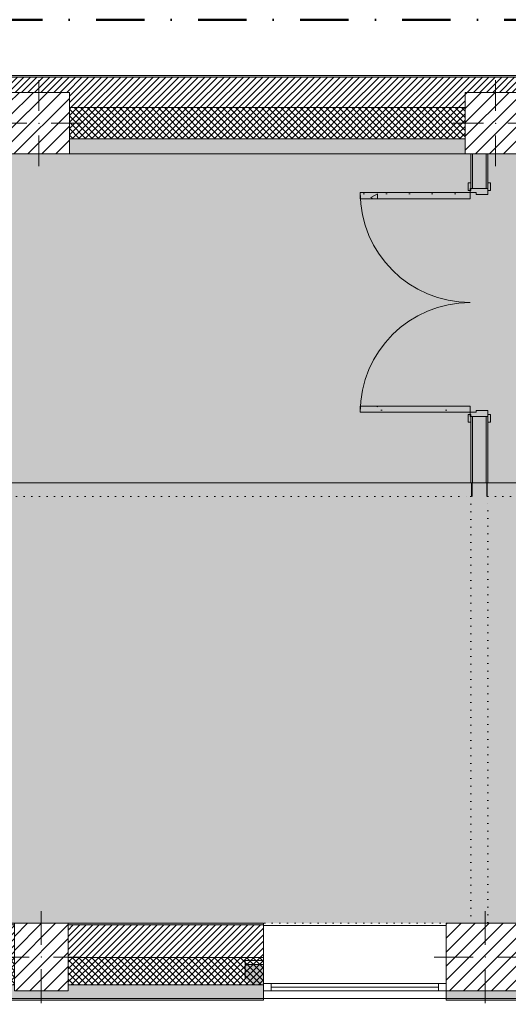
# Model space of a CAD drawing. Header units: millimetres. Extents: x -30280 to 19093, y -19247 to 4746.
# Tile 8 of 41: x -21836 to -18626, y -1726 to 4746. Entities that reach past the tile are written whole.
import ezdxf

# ---------------------------------------------------------------- set-up
doc = ezdxf.new("R2010")
doc.units = ezdxf.units.MM
doc.header["$MEASUREMENT"] = 0
for name, pattern in [('Punteado_1', [50, 0, -50]), ('Punto & Rayas', [670.277762, 317.5, -176.388889, 0, -176.388874]), ('Wipeout_Contour', [1000, 0, -1000])]:
    doc.linetypes.add(name, pattern=pattern)
for name, color, linetype, lineweight, true_color in [('01_2D_Ambit_Pluma_Nº__242', 7, 'Continuous', 50, 0xfb0013), ('12_FAÇ_Façana_Pluma_Nº__102', 7, 'Continuous', 5, 0xcccccc), ('12_FAÇ_Façana_Pluma_Nº__174', 7, 'Continuous', 13, 0xe4ad2c), ('12_FAÇ_Façana_Pluma_Nº__176', 7, 'Continuous', 15, 0x93a0c6), ('14_PAV_Paviment existent_Pluma_Nº__197', 7, 'Continuous', 0, 0xffe68e), ('Puertas Archicad_Pluma_Nº__23', 7, 'Continuous', 5, 0xa4a4a6), ('Puertas Archicad_Pluma_Nº__3', 7, 'Continuous', 5, 0xa4a4a4)]:
    doc.layers.add(name, color=color, linetype=linetype, lineweight=lineweight, true_color=true_color)
for name, color, linetype in [('10_ESTR_Pilars', 7, 'Continuous'), ('12_FAÇ_Façana', 7, 'Continuous'), ('14_PAV_Paviment existent', 7, 'Continuous'), ('Demolido_07_CR_Cel Ras', 7, 'Continuous'), ('Demolido_08_Envans', 7, 'Continuous'), ('Demolido_12_FAÇ_Façana', 7, 'Continuous'), ('Puertas Archicad', 7, 'Continuous'), ('Ventanas Archicad', 7, 'Continuous')]:
    doc.layers.add(name, color=color, linetype=linetype)
for name, color, linetype, lineweight in [('10_ESTR_Pilars_Pluma_Nº__20', 1, 'Continuous', 5), ('10_ESTR_Pilars_Pluma_Nº__28', 7, 'Continuous', 20), ('10_ESTR_Pilars_Pluma_Nº__42', 8, 'Continuous', 25), ('12_FAÇ_Façana_Pluma_Nº__1', 7, 'Continuous', 5), ('12_FAÇ_Façana_Pluma_Nº__2', 8, 'Continuous', 5), ('12_FAÇ_Façana_Pluma_Nº__7', 7, 'Continuous', 5), ('14_PAV_Paviment existent_Pluma_Nº__89', 7, 'Continuous', 5), ('Demolido_07_CR_Cel Ras_Pluma_Nº__1', 7, 'Continuous', 5), ('Demolido_07_CR_Cel Ras_Pluma_Nº__100', 2, 'Continuous', 5), ('Demolido_08_Envans_Pluma_Nº__1', 7, 'Continuous', 5), ('Demolido_08_Envans_Pluma_Nº__100', 2, 'Continuous', 5), ('Demolido_12_FAÇ_Façana_Pluma_Nº__1', 7, 'Continuous', 5), ('Demolido_12_FAÇ_Façana_Pluma_Nº__100', 2, 'Continuous', 5), ('Puertas Archicad_Pluma_Nº__7', 7, 'Continuous', 5), ('Ventanas Archicad_Pluma_Nº__1', 7, 'Continuous', 5), ('Ventanas Archicad_Pluma_Nº__7', 7, 'Continuous', 5)]:
    doc.layers.add(name, color=color, linetype=linetype, lineweight=lineweight)
pattern_1 = [(45, (0, 0), (-21.213203, 21.213203), [])]
pattern_2 = [(45, (0, 0), (-21.213203, 21.213203), []), (135, (0, 0), (21.213203, 21.213203), [])]
pattern_3 = [(0, (0, 0), (0, 75), [0, -75])]
pattern_4 = [(0, (0, 0), (0, 779.4), [48.75, -401.25]), (0, (225, 389.7), (0, 779.4), [48.75, -401.25]), (60, (0, 0), (-675, 389.7), [48.75, -401.25]), (60, (450, 0), (-675, 389.7), [48.75, -401.25]), (120, (48.75, 0), (675, 389.7), [48.75, -401.25]), (120, (498.75, 0), (675, 389.7), [48.75, -401.25]), (0, (0, 75), (0, 150), [0, -150, 0, -225]), (45, (75, 75), (-106.066, 106.066), [0, -112.5, 0, -187.5])]
pattern_5 = [(45, (0, 0), (-45.96194, 45.96194), [])]

# ---------------------------------------------------------------- blocks, each defined once
blk = doc.blocks.new('Forjado_1_1', base_point=(5758.9, 1700.9))
at = {"layer": '14_PAV_Paviment existent_Pluma_Nº__197', "linetype": 'Continuous', "lineweight": 0, "true_color": 0x3f3923}
blk.add_hatch(color=39, dxfattribs=at).paths.add_polyline_path([(5758.9, 1700.9), (5758.9, 3863.5), (-28038.7, 3863.5), (-28050.8, 1700.9)])
at = {"layer": '14_PAV_Paviment existent_Pluma_Nº__89', "color": 7, "linetype": 'Continuous', "lineweight": 5, "flags": 128}
blk.add_lwpolyline([(5758.9, 1700.9), (-28050.8, 1700.9), (-28038.7, 3863.5), (5758.9, 3863.5)], close=True, dxfattribs=at)
blk = doc.blocks.new('Forjado_3_1', base_point=(-28092.2, -1194))
at = {"layer": 'Demolido_07_CR_Cel Ras_Pluma_Nº__100', "linetype": 'Continuous', "lineweight": 0, "true_color": 0x3f3f00}
blk.add_hatch(color=48, dxfattribs=at).paths.add_polyline_path([(-28092.2, -1194), (-1681.1, -1194), (-1681.1, -12339), (-1971.1, -12439), (-18763.6, -12339), (-18763.6, -17084), (-1670.4, -17244), (5828.9, -17239), (5828.9, -16789), (6428.9, -16799), (6428.9, -12439), (6178.9, -12439), (6061.7, -1189.8), (7253.9, -1194), (7253.9, 3863.5), (-28092.2, 3863.5)])
at = {"layer": 'Demolido_07_CR_Cel Ras_Pluma_Nº__1', "color": 7, "linetype": 'Punteado_1', "lineweight": 5, "flags": 128}
blk.add_lwpolyline([(-28092.2, -1194), (-1681.1, -1194), (-1681.1, -12339), (-1971.1, -12439), (-18763.6, -12339), (-18763.6, -17084), (-1670.4, -17244), (5828.9, -17239), (5828.9, -16789), (6428.9, -16799), (6428.9, -12439), (6178.9, -12439), (6061.7, -1189.8), (7253.9, -1194), (7253.9, 3863.5), (-28092.2, 3863.5)], close=True, dxfattribs=at)
blk = doc.blocks.new('Muro_3_1', base_point=(11882.6, 4378.5))
at = {"layer": '12_FAÇ_Façana_Pluma_Nº__102', "linetype": 'Continuous', "lineweight": 0, "true_color": 0xe5e5e5}
blk.add_hatch(color=254, dxfattribs=at).paths.add_polyline_path([(-21509.8, 3863.5), (-18909.8, 3863.5), (-18909.8, 3963.5), (-21509.8, 3963.5)])
at = {"layer": '12_FAÇ_Façana_Pluma_Nº__174', "linetype": 'Continuous', "lineweight": 13, "true_color": 0xe4ad2c}
h = blk.add_hatch(dxfattribs=at)
h.set_pattern_fill('SATE_Aislamiento_0001', color=42, style=0, pattern_type=2)
h.set_pattern_definition(pattern_2)
h.paths.add_polyline_path([(-21509.8, 3963.5), (-18909.8, 3963.5), (-18909.8, 4168.5), (-21509.8, 4168.5)])
at = {"layer": '12_FAÇ_Façana_Pluma_Nº__176', "linetype": 'Continuous', "lineweight": 0, "true_color": 0x495063}
blk.add_hatch(color=251, dxfattribs=at).paths.add_polyline_path([(-25879.1, 4368.5), (-1110.5, 4368.5), (-1110.5, 4378.5), (-25879.1, 4378.5)])
at = {"layer": '12_FAÇ_Façana_Pluma_Nº__2', "linetype": 'Continuous', "lineweight": 5}
h = blk.add_hatch(dxfattribs=at)
h.set_pattern_fill('Ceramic_0001', color=8, style=0, pattern_type=2)
h.set_pattern_definition(pattern_1)
h.paths.add_polyline_path([(-1110.5, 4368.5), (-25879.1, 4368.5), (-25879.1, 4168.5), (-21909.8, 4168.5), (-21909.8, 4268), (-21509.8, 4268), (-21509.8, 4168.5), (-18909.8, 4168.5), (-18909.8, 4268), (-18509.8, 4268), (-18509.8, 4168.5), (-7400.5, 4168.5), (-7400.5, 4268), (-7000.5, 4268), (-7000.5, 4168.5), (-2000.5, 4168.5), (-2000.5, 4268), (-1600.5, 4268), (-1600.5, 4168.5), (-1110.5, 4168.5)])
at = {"layer": '12_FAÇ_Façana_Pluma_Nº__7', "color": 7, "linetype": 'Continuous', "lineweight": 5}
for p, q in [((-1110.5, 4368.5), (-25879.1, 4368.5)), ((-18909.8, 4168.5), (-21509.8, 4168.5)), ((-21509.8, 3963.5), (-18909.8, 3963.5))]:
    blk.add_line(p, q, dxfattribs=at)
at = {"layer": '12_FAÇ_Façana_Pluma_Nº__7', "color": 7, "linetype": 'Continuous', "lineweight": 5, "flags": 128}
for points in [[(-1110.5, 4378.5), (-25879.1, 4378.5)], [(-21509.8, 3863.5), (-18909.8, 3863.5)]]:
    blk.add_lwpolyline(points, dxfattribs=at)
blk = doc.blocks.new('Muro_13_1', base_point=(-19033.9, -1194))
at = {"layer": '12_FAÇ_Façana_Pluma_Nº__102', "linetype": 'Continuous', "lineweight": 0, "true_color": 0xe5e5e5}
for points in [[(-19033.9, -1689), (-18136.4, -1689), (-18136.4, -1599), (-18521.1, -1599), (-18521.1, -1639), (-19033.9, -1639)], [(-19033.9, -1699), (-18136.4, -1699), (-18136.4, -1689), (-19033.9, -1689)]]:
    blk.add_hatch(color=254, dxfattribs=at).paths.add_polyline_path(points)
at = {"layer": '12_FAÇ_Façana_Pluma_Nº__174', "linetype": 'Continuous', "lineweight": 13, "true_color": 0xe4ad2c}
h = blk.add_hatch(dxfattribs=at)
h.set_pattern_fill('SATE_Aislamiento_0001', color=42, style=0, pattern_type=2)
h.set_pattern_definition(pattern_2)
h.paths.add_polyline_path([(-18136.4, -1419), (-18521.1, -1419), (-18521.1, -1599), (-18136.4, -1599)])
at = {"layer": '12_FAÇ_Façana_Pluma_Nº__176', "linetype": 'Continuous', "lineweight": 0, "true_color": 0x495063}
blk.add_hatch(color=251, dxfattribs=at).paths.add_polyline_path([(-18521.1, -1194), (-18521.1, -1204), (-18136.4, -1204), (-18136.4, -1194)])
at = {"layer": '12_FAÇ_Façana_Pluma_Nº__2', "linetype": 'Continuous', "lineweight": 5}
h = blk.add_hatch(dxfattribs=at)
h.set_pattern_fill('Ceramic_0001', color=8, style=0, pattern_type=2)
h.set_pattern_definition(pattern_1)
h.paths.add_polyline_path([(-18136.4, -1204), (-18521.1, -1204), (-18521.1, -1419), (-18136.4, -1419)])
at = {"layer": '12_FAÇ_Façana_Pluma_Nº__7', "color": 7, "linetype": 'Continuous', "lineweight": 5}
for p, q in [((-18136.4, -1204), (-18521.1, -1204)), ((-18521.1, -1419), (-18136.4, -1419)), ((-18521.1, -1599), (-18136.4, -1599)), ((-19033.9, -1689), (-18136.4, -1689))]:
    blk.add_line(p, q, dxfattribs=at)
at = {"layer": '12_FAÇ_Façana_Pluma_Nº__7', "color": 7, "linetype": 'Continuous', "lineweight": 5, "flags": 128}
for points in [[(-18136.4, -1194), (-18521.1, -1194)], [(-18136.4, -1424), (-18136.4, -1419)], [(-18136.4, -1599), (-18136.4, -1544)], [(-19033.9, -1639), (-19033.9, -1699)], [(-18136.4, -1699), (-18136.4, -1664)], [(-19033.9, -1699), (-18136.4, -1699)]]:
    blk.add_lwpolyline(points, dxfattribs=at)
blk = doc.blocks.new('Muro_14_1', base_point=(-24166.4, -1194))
at = {"layer": '12_FAÇ_Façana_Pluma_Nº__102', "linetype": 'Continuous', "lineweight": 0, "true_color": 0xe5e5e5}
for points in [[(-21871.1, -1599), (-24166.4, -1599), (-24166.4, -1689), (-20233.9, -1689), (-20233.9, -1599), (-21518.1, -1599), (-21518.1, -1639), (-21871.1, -1639)], [(-24166.4, -1699), (-20233.9, -1699), (-20233.9, -1689), (-24166.4, -1689)]]:
    blk.add_hatch(color=254, dxfattribs=at).paths.add_polyline_path(points)
at = {"layer": '12_FAÇ_Façana_Pluma_Nº__174', "linetype": 'Continuous', "lineweight": 13, "true_color": 0xe4ad2c}
h = blk.add_hatch(dxfattribs=at)
h.set_pattern_fill('SATE_Aislamiento_0001', color=42, style=0, pattern_type=2)
h.set_pattern_definition(pattern_2)
h.paths.add_polyline_path([(-24166.4, -1599), (-21871.1, -1599), (-21871.1, -1419), (-24166.4, -1419)])
h = blk.add_hatch(dxfattribs=at)
h.set_pattern_fill('SATE_Aislamiento_0001', color=42, style=0, pattern_type=2)
h.set_pattern_definition(pattern_2)
h.paths.add_polyline_path([(-21518.1, -1599), (-20233.9, -1599), (-20233.9, -1419), (-21518.1, -1419)])
at = {"layer": '12_FAÇ_Façana_Pluma_Nº__176', "linetype": 'Continuous', "lineweight": 0, "true_color": 0x495063}
for points in [[(-24166.4, -1194), (-24166.4, -1204), (-21871.1, -1204), (-21871.1, -1194)], [(-21518.1, -1194), (-21518.1, -1204), (-20233.9, -1204), (-20233.9, -1194)]]:
    blk.add_hatch(color=251, dxfattribs=at).paths.add_polyline_path(points)
at = {"layer": '12_FAÇ_Façana_Pluma_Nº__2', "linetype": 'Continuous', "lineweight": 5}
h = blk.add_hatch(dxfattribs=at)
h.set_pattern_fill('Ceramic_0001', color=8, style=0, pattern_type=2)
h.set_pattern_definition(pattern_1)
h.paths.add_polyline_path([(-24166.4, -1419), (-21871.1, -1419), (-21871.1, -1204), (-24166.4, -1204)])
h = blk.add_hatch(dxfattribs=at)
h.set_pattern_fill('Ceramic_0001', color=8, style=0, pattern_type=2)
h.set_pattern_definition(pattern_1)
h.paths.add_polyline_path([(-21518.1, -1419), (-20233.9, -1419), (-20233.9, -1204), (-21518.1, -1204)])
at = {"layer": '12_FAÇ_Façana_Pluma_Nº__7', "color": 7, "linetype": 'Continuous', "lineweight": 5}
for p, q in [((-21871.1, -1204), (-24166.4, -1204)), ((-20233.9, -1204), (-21518.1, -1204)), ((-24166.4, -1419), (-21871.1, -1419)), ((-21518.1, -1419), (-20233.9, -1419)), ((-24166.4, -1599), (-21871.1, -1599)), ((-21518.1, -1599), (-20233.9, -1599)), ((-24166.4, -1689), (-20233.9, -1689))]:
    blk.add_line(p, q, dxfattribs=at)
at = {"layer": '12_FAÇ_Façana_Pluma_Nº__7', "color": 7, "linetype": 'Continuous', "lineweight": 5, "flags": 128}
for points in [[(-21871.1, -1194), (-24166.4, -1194)], [(-24166.4, -1194), (-24166.4, -1699)], [(-20233.9, -1194), (-21518.1, -1194)], [(-20233.9, -1699), (-20233.9, -1194)], [(-24166.4, -1699), (-20233.9, -1699)]]:
    blk.add_lwpolyline(points, dxfattribs=at)
blk = doc.blocks.new('Ventana Vertical Multi-Faja 27_5')
at = {"layer": 'Ventanas Archicad_Pluma_Nº__1', "color": 7, "linetype": 'Continuous', "lineweight": 5}
for p, q in [((-600, 50), (600, 50)), ((-600, 0), (-550, 0)), ((-550, 0), (-550, -50)), ((-550, 0), (550, 0)), ((550, -50), (550, 0)), ((550, 0), (600, 0)), ((-550, -50), (-600, -50)), ((-550, -25), (550, -25)), ((550, -50), (-550, -50)), ((600, -50), (550, -50)), ((-600, -200), (-600, -175)), ((600, -200), (600, -175)), ((-600, -430), (600, -430))]:
    blk.add_line(p, q, dxfattribs=at)
at = {"layer": 'Ventanas Archicad_Pluma_Nº__7', "color": 7, "linetype": 'Continuous', "lineweight": 5}
for p, q in [((-600, 50), (-600, 40)), ((-600, 40), (-600, 0)), ((-600, 40), (-600, 0)), ((-600, 0), (-600, -50)), ((-600, 0), (-600, -50)), ((-600, 0), (-600, -50)), ((-600, 0), (-600, -50)), ((600, 50), (600, 40)), ((600, 40), (600, 0)), ((600, 40), (600, 0)), ((600, 0), (600, -50)), ((600, 0), (600, -50)), ((600, 0), (600, -50)), ((600, 0), (600, -50)), ((-600, -50), (-600, -80)), ((-600, -50), (-600, -80)), ((600, -50), (600, -80)), ((600, -50), (600, -80)), ((-600, -80), (-600, -175)), ((-600, -80), (-600, -175)), ((600, -80), (600, -175)), ((600, -80), (600, -175)), ((-600, -200), (-600, -420)), ((600, -200), (600, -420)), ((-600, -420), (-600, -430)), ((600, -420), (600, -430))]:
    blk.add_line(p, q, dxfattribs=at)
blk = doc.blocks.new('Muro_16_1', base_point=(-20233.9, -1209))
at = {"layer": '12_FAÇ_Façana', "linetype": 'Continuous', "lineweight": 0, "true_color": 0x000000}
h = blk.add_hatch(dxfattribs=at)
h.set_pattern_fill('Yeso_0001', color=18, style=0, pattern_type=2)
h.set_pattern_definition(pattern_3)
h.paths.add_polyline_path([(-20233.9, -1439), (-20353.9, -1439), (-20353.9, -1464), (-20233.9, -1464)])
h = blk.add_hatch(dxfattribs=at)
h.set_pattern_fill('Yeso_0001', color=18, style=0, pattern_type=2)
h.set_pattern_definition(pattern_3)
h.paths.add_polyline_path([(-19033.9, -1439), (-19033.9, -1464), (-18913.9, -1464), (-18913.9, -1439)])
at = {"layer": '12_FAÇ_Façana_Pluma_Nº__102', "linetype": 'Continuous', "lineweight": 0, "true_color": 0xe5e5e5}
for points in [[(-20353.9, -1559), (-20233.9, -1679), (-20233.9, -1464), (-20353.9, -1464)], [(-18913.9, -1559), (-18913.9, -1464), (-19033.9, -1464), (-19033.9, -1679)]]:
    blk.add_hatch(color=254, dxfattribs=at).paths.add_polyline_path(points)
at = {"layer": '12_FAÇ_Façana_Pluma_Nº__1', "color": 7, "linetype": 'Continuous', "lineweight": 5}
for p, q in [((-20353.9, -1439), (-20233.9, -1439)), ((-20353.9, -1464), (-20353.9, -1439)), ((-20233.9, -1464), (-20353.9, -1464)), ((-20233.9, -1439), (-20233.9, -1464)), ((-19033.9, -1439), (-19033.9, -1464)), ((-18913.9, -1439), (-19033.9, -1439)), ((-19033.9, -1464), (-18913.9, -1464)), ((-18913.9, -1464), (-18913.9, -1439))]:
    blk.add_line(p, q, dxfattribs=at)
at = {"layer": '12_FAÇ_Façana_Pluma_Nº__7', "color": 7, "linetype": 'Continuous', "lineweight": 5}
for p, q in [((-20233.9, -1219), (-20233.9, -1209)), ((-20233.9, -1439), (-20233.9, -1219)), ((-19033.9, -1219), (-19033.9, -1209)), ((-19033.9, -1439), (-19033.9, -1219)), ((-20353.9, -1559), (-20353.9, -1464)), ((-20233.9, -1559), (-20233.9, -1464)), ((-20233.9, -1559), (-20233.9, -1464)), ((-19033.9, -1559), (-19033.9, -1464)), ((-19033.9, -1559), (-19033.9, -1464)), ((-18913.9, -1559), (-18913.9, -1464)), ((-20233.9, -1589), (-20233.9, -1559)), ((-20233.9, -1589), (-20233.9, -1559)), ((-20233.9, -1639), (-20233.9, -1589)), ((-20233.9, -1639), (-20233.9, -1589)), ((-19033.9, -1589), (-19033.9, -1559)), ((-19033.9, -1589), (-19033.9, -1559)), ((-19033.9, -1639), (-19033.9, -1589)), ((-19033.9, -1639), (-19033.9, -1589)), ((-20233.9, -1679), (-20233.9, -1639)), ((-20233.9, -1679), (-20233.9, -1639)), ((-20233.9, -1689), (-20233.9, -1679)), ((-19033.9, -1679), (-19033.9, -1639)), ((-19033.9, -1679), (-19033.9, -1639)), ((-19033.9, -1689), (-19033.9, -1679))]:
    blk.add_line(p, q, dxfattribs=at)
at = {"layer": 'Ventanas Archicad', "color": 253, "linetype": 'Continuous', "lineweight": 5, "true_color": 0xa4a4a6, "zscale": 1000, "rotation": 180}
blk.add_blockref('Ventana Vertical Multi-Faja 27_5', (-19633.9, -1639), dxfattribs=at)
blk = doc.blocks.new('Muro_92_1', base_point=(-28092.2, 1610.9))
at = {"layer": 'Demolido_12_FAÇ_Façana_Pluma_Nº__100', "linetype": 'Continuous', "lineweight": 5}
for points in [[(-28192.2, 1692.7), (-28190, 1690.9), (-18871.1, 1690.9), (-18871.1, 1700.9), (-28192.2, 1700.9)], [(-23871.1, 1620.9), (-18871.1, 1620.9), (-18871.1, 1690.9), (-23871.1, 1690.9)], [(-18871.1, 1690.9), (-18871.1, 1620.9), (-18861.1, 1620.9), (-18861.1, 1690.9)], [(-23861.1, 1610.9), (-18871.1, 1610.9), (-18871.1, 1620.9), (-23861.1, 1620.9)]]:
    blk.add_hatch(color=2, dxfattribs=at).paths.add_polyline_path(points)
at = {"layer": 'Demolido_12_FAÇ_Façana_Pluma_Nº__1', "color": 7, "linetype": 'Punteado_1', "lineweight": 5, "flags": 128}
for points in [[(-18871.1, 1700.9), (-28202.2, 1700.9)], [(-23861.1, 1610.9), (-18871.1, 1610.9)]]:
    blk.add_lwpolyline(points, dxfattribs=at)
blk = doc.blocks.new('Muro_94_1', base_point=(-18761.1, -1289))
at = {"layer": 'Demolido_12_FAÇ_Façana_Pluma_Nº__100', "linetype": 'Continuous', "lineweight": 5}
for points in [[(-18871.1, 1700.9), (-18871.1, 1690.9), (-18861.1, 1690.9), (-18861.1, 1700.9)], [(-18771.1, 1690.9), (-18771.1, 1700.9), (-18861.1, 1700.9), (-18861.1, 1690.9)], [(-18861.1, 1690.9), (-18861.1, 1620.9), (-18771.1, 1620.9), (-18771.1, 1690.9)], [(-18771.1, 1700.9), (-18771.1, 1690.9), (-18761.1, 1690.9), (-18761.1, 1700.9)], [(-18871.1, 1620.9), (-18871.1, 1610.9), (-18861.1, 1610.9), (-18861.1, 1620.9)], [(-18861.1, 1620.9), (-18861.1, -1289), (-18771.1, -1289), (-18771.1, 1620.9)], [(-18771.1, 1620.9), (-18771.1, 1610.9), (-18761.1, 1610.9), (-18761.1, 1620.9)], [(-18871.1, 1610.9), (-18871.1, -1289), (-18861.1, -1289), (-18861.1, 1610.9)], [(-18771.1, 1610.9), (-18771.1, -1289), (-18761.1, -1289), (-18761.1, 1610.9)]]:
    blk.add_hatch(color=2, dxfattribs=at).paths.add_polyline_path(points)
at = {"layer": 'Demolido_12_FAÇ_Façana_Pluma_Nº__1', "color": 7, "linetype": 'Punteado_1', "lineweight": 5, "flags": 128}
for points in [[(-18761.1, 1700.9), (-18871.1, 1700.9)], [(-18871.1, 1610.9), (-18871.1, -1289)], [(-18761.1, -1289), (-18761.1, 1610.9)], [(-18871.1, -1289), (-18761.1, -1289)]]:
    blk.add_lwpolyline(points, dxfattribs=at)
blk = doc.blocks.new('Muro_106_1', base_point=(-18761.1, 1610.9))
at = {"layer": 'Demolido_08_Envans_Pluma_Nº__100', "linetype": 'Continuous', "lineweight": 5}
for points in [[(-18771.1, 1690.9), (-18771.1, 1620.9), (-18761.1, 1620.9), (-18761.1, 1690.9)], [(-18761.1, 1690.9), (-18177.9, 1690.9), (-18177.9, 1700.9), (-18761.1, 1700.9)], [(-18761.1, 1690.9), (-18761.1, 1620.9), (-18177.9, 1620.9), (-18177.9, 1690.9)], [(-18761.1, 1620.9), (-18761.1, 1610.9), (-18177.9, 1610.9), (-18177.9, 1620.9)]]:
    blk.add_hatch(color=2, dxfattribs=at).paths.add_polyline_path(points)
at = {"layer": 'Demolido_08_Envans_Pluma_Nº__1', "color": 7, "linetype": 'Punteado_1', "lineweight": 5, "flags": 128}
for points in [[(-18177.9, 1700.9), (-18761.1, 1700.9)], [(-18761.1, 1610.9), (-18177.9, 1610.9)]]:
    blk.add_lwpolyline(points, dxfattribs=at)
blk = doc.blocks.new('Puerta Doble 27')
at = {"layer": 'Puertas Archicad', "linetype": 'Continuous', "lineweight": 0, "true_color": 0xffffff}
h = blk.add_hatch(dxfattribs=at)
h.set_pattern_fill('Hormigón_en_Masa_0001', style=0, pattern_type=2)
h.set_pattern_definition(pattern_4)
h.paths.add_polyline_path([(-722, 722), (-722, 0), (-682, 0), (-682, 722)])
h = blk.add_hatch(dxfattribs=at)
h.set_pattern_fill('Hormigón_en_Masa_0001', style=0, pattern_type=2)
h.set_pattern_definition(pattern_4)
h.paths.add_polyline_path([(722, 722), (682, 722), (682, 0), (722, 0)])
h = blk.add_hatch(dxfattribs=at)
h.set_pattern_fill('Hormigón_en_Masa_0001', style=0, pattern_type=2)
h.set_pattern_definition(pattern_4)
h.paths.add_polyline_path([(-737, 14), (-787, 14), (-787, -5), (-737, -5)])
h = blk.add_hatch(dxfattribs=at)
h.set_pattern_fill('Hormigón_en_Masa_0001', style=0, pattern_type=2)
h.set_pattern_definition(pattern_4)
h.paths.add_polyline_path([(737, -5), (787, -5), (787, 14), (737, 14)])
h = blk.add_hatch(dxfattribs=at)
h.set_pattern_fill('Hormigón_en_Masa_0001', style=0, pattern_type=2)
h.set_pattern_definition(pattern_4)
h.paths.add_polyline_path([(-737, -115), (-787, -115), (-787, -134), (-737, -134)])
h = blk.add_hatch(dxfattribs=at)
h.set_pattern_fill('Hormigón_en_Masa_0001', style=0, pattern_type=2)
h.set_pattern_definition(pattern_4)
h.paths.add_polyline_path([(737, -134), (787, -134), (787, -115), (737, -115)])
at = {"layer": 'Puertas Archicad_Pluma_Nº__23', "color": 253, "linetype": 'Continuous', "lineweight": 5, "true_color": 0xa4a4a6}
for p, q in [((-722, 0), (-750, 0)), ((-750, 0), (-750, -115)), ((-722, -40), (-722, 0)), ((750, 0), (722, 0)), ((722, 0), (722, -40)), ((750, -115), (750, 0)), ((-710, -40), (-722, -40)), ((-710, -115), (-710, -40)), ((722, -40), (710, -40)), ((710, -40), (710, -115)), ((-750, -115), (-710, -115)), ((710, -115), (750, -115))]:
    blk.add_line(p, q, dxfattribs=at)
at = {"layer": 'Puertas Archicad_Pluma_Nº__3', "color": 253, "linetype": 'Continuous', "lineweight": 5, "true_color": 0xa4a4a4}
for p, q in [((-722, 722), (-722, 0)), ((-682, 722), (-722, 722)), ((-682, 0), (-682, 722)), ((682, 0), (682, 722)), ((682, 722), (722, 722)), ((722, 722), (722, 0)), ((-737, 14), (-787, 14)), ((-787, 14), (-787, -5)), ((-737, -5), (-737, 14)), ((-722, 0), (-682, 0)), ((722, 0), (682, 0)), ((787, 14), (737, 14)), ((737, 14), (737, -5)), ((787, -5), (787, 14)), ((-787, -5), (-737, -5)), ((737, -5), (787, -5)), ((-737, -115), (-787, -115)), ((-787, -115), (-787, -134)), ((-737, -134), (-737, -115)), ((787, -115), (737, -115)), ((737, -115), (737, -134)), ((787, -134), (787, -115)), ((-787, -134), (-737, -134)), ((737, -134), (787, -134))]:
    blk.add_line(p, q, dxfattribs=at)
for centre, start, end in [((-722, 0), 0, 90), ((722, 0), 90, 180)]:
    blk.add_arc(centre, 722, start, end, dxfattribs=at)
at = {"layer": 'Puertas Archicad_Pluma_Nº__7', "color": 7, "linetype": 'Continuous', "lineweight": 5}
for p, q in [((-750, -5), (-787, -5)), ((-750, -5), (-787, -5)), ((-750, -15), (-750, -5)), ((-750, -15), (-750, -5)), ((-750, -105), (-750, -15)), ((-750, -105), (-750, -15)), ((750, -15), (750, -5)), ((750, -15), (750, -5)), ((750, -5), (787, -5)), ((750, -5), (787, -5)), ((750, -105), (750, -15)), ((750, -105), (750, -15)), ((-750, -115), (-787, -115)), ((-750, -115), (-787, -115)), ((-750, -115), (-750, -105)), ((-750, -115), (-750, -105)), ((750, -115), (750, -105)), ((750, -115), (750, -105)), ((750, -115), (787, -115)), ((750, -115), (787, -115))]:
    blk.add_line(p, q, dxfattribs=at)
blk = doc.blocks.new('Muro_113_1', base_point=(-18761.1, 1700.9))
at = {"layer": '12_FAÇ_Façana_Pluma_Nº__102', "linetype": 'Continuous', "lineweight": 0, "true_color": 0xe5e5e5}
for points in [[(-18861.1, 3863.5), (-18861.1, 3637), (-18771.1, 3637), (-18771.1, 3863.5)], [(-18771.1, 2137), (-18861.1, 2137), (-18861.1, 1700.9), (-18771.1, 1700.9)]]:
    blk.add_hatch(color=254, dxfattribs=at).paths.add_polyline_path(points)
at = {"layer": '12_FAÇ_Façana_Pluma_Nº__176', "linetype": 'Continuous', "lineweight": 0, "true_color": 0x495063}
for points in [[(-18871.1, 3863.5), (-18871.1, 3637), (-18861.1, 3637), (-18861.1, 3863.5)], [(-18771.1, 3863.5), (-18771.1, 3637), (-18761.1, 3637), (-18761.1, 3863.5)], [(-18871.1, 1700.9), (-18861.1, 1700.9), (-18861.1, 2137), (-18871.1, 2137)], [(-18771.1, 2137), (-18771.1, 1700.9), (-18761.1, 1700.9), (-18761.1, 2137)]]:
    blk.add_hatch(color=251, dxfattribs=at).paths.add_polyline_path(points)
at = {"layer": '12_FAÇ_Façana_Pluma_Nº__7', "color": 7, "linetype": 'Continuous', "lineweight": 5}
for p, q in [((-18861.1, 3863.5), (-18861.1, 3637)), ((-18771.1, 3637), (-18771.1, 3863.5)), ((-18871.1, 3637), (-18871.1, 3674)), ((-18861.1, 3637), (-18871.1, 3637)), ((-18771.1, 3637), (-18861.1, 3637)), ((-18761.1, 3637), (-18771.1, 3637)), ((-18761.1, 3637), (-18761.1, 3674)), ((-18871.1, 2137), (-18871.1, 2100)), ((-18861.1, 2137), (-18871.1, 2137)), ((-18861.1, 2137), (-18861.1, 1700.9)), ((-18771.1, 2137), (-18861.1, 2137)), ((-18771.1, 1700.9), (-18771.1, 2137)), ((-18761.1, 2137), (-18771.1, 2137)), ((-18761.1, 2137), (-18761.1, 2100))]:
    blk.add_line(p, q, dxfattribs=at)
at = {"layer": '12_FAÇ_Façana_Pluma_Nº__7', "color": 7, "linetype": 'Continuous', "lineweight": 5, "flags": 128}
for points in [[(-18871.1, 3863.5), (-18871.1, 3637)], [(-18761.1, 3637), (-18761.1, 3863.5)], [(-18871.1, 2137), (-18871.1, 1700.9)], [(-18761.1, 1700.9), (-18761.1, 2137)], [(-18871.1, 1700.9), (-18761.1, 1700.9)]]:
    blk.add_lwpolyline(points, dxfattribs=at)
at = {"layer": 'Puertas Archicad', "color": 253, "linetype": 'Continuous', "lineweight": 5, "true_color": 0xa4a4a6, "xscale": -1, "zscale": 1000, "rotation": 90}
blk.add_blockref('Puerta Doble 27', (-18876.1, 2887), dxfattribs=at)
blk = doc.blocks.new('Pilar_1_1', base_point=(-21694.6, -1416.5))
at = {"color": 254, "linetype": 'Wipeout_Contour', "lineweight": 0, "ltscale": 86967.798109}
blk.add_wipeout([(-21871.1, -1639), (-21518.1, -1639), (-21518.1, -1194), (-21871.1, -1194)], dxfattribs=at).dxf.layer = '10_ESTR_Pilars'
at = {"layer": '10_ESTR_Pilars_Pluma_Nº__42', "linetype": 'Continuous', "lineweight": 25}
h = blk.add_hatch(dxfattribs=at)
h.set_pattern_fill('00_GCT_trama_45º_e1_400__05', color=8, style=0, pattern_type=2)
h.set_pattern_definition(pattern_5)
h.paths.add_polyline_path([(-21871.1, -1639), (-21518.1, -1639), (-21518.1, -1194), (-21871.1, -1194)])
at = {"layer": '10_ESTR_Pilars_Pluma_Nº__20', "color": 1, "linetype": 'Continuous', "lineweight": 5}
for p, q in [((-21694.6, -1336.5), (-21694.6, -1114)), ((-21774.6, -1416.5), (-21951.1, -1416.5)), ((-21614.6, -1416.5), (-21438.1, -1416.5)), ((-21694.6, -1496.5), (-21694.6, -1719))]:
    blk.add_line(p, q, dxfattribs=at)
blk.add_point((-21694.6, -1416.5), dxfattribs=at)
at = {"layer": '10_ESTR_Pilars_Pluma_Nº__28', "color": 7, "linetype": 'Continuous', "lineweight": 20, "flags": 128}
blk.add_lwpolyline([(-21871.1, -1639), (-21518.1, -1639), (-21518.1, -1194), (-21871.1, -1194)], close=True, dxfattribs=at)
blk = doc.blocks.new('Pilar_2_1', base_point=(-18777.5, -1416.5))
at = {"color": 254, "linetype": 'Wipeout_Contour', "lineweight": 0, "ltscale": 75328.745035}
blk.add_wipeout([(-19033.9, -1639), (-18521.1, -1639), (-18521.1, -1194), (-19033.9, -1194)], dxfattribs=at).dxf.layer = '10_ESTR_Pilars'
at = {"layer": '10_ESTR_Pilars_Pluma_Nº__42', "linetype": 'Continuous', "lineweight": 25}
h = blk.add_hatch(dxfattribs=at)
h.set_pattern_fill('00_GCT_trama_45º_e1_400__05', color=8, style=0, pattern_type=2)
h.set_pattern_definition(pattern_5)
h.paths.add_polyline_path([(-19033.9, -1639), (-18521.1, -1639), (-18521.1, -1194), (-19033.9, -1194)])
at = {"layer": '10_ESTR_Pilars_Pluma_Nº__20', "color": 1, "linetype": 'Continuous', "lineweight": 5}
for p, q in [((-18777.5, -1336.5), (-18777.5, -1114)), ((-18857.5, -1416.5), (-19113.9, -1416.5)), ((-18697.5, -1416.5), (-18441.1, -1416.5)), ((-18777.5, -1496.5), (-18777.5, -1719))]:
    blk.add_line(p, q, dxfattribs=at)
blk.add_point((-18777.5, -1416.5), dxfattribs=at)
at = {"layer": '10_ESTR_Pilars_Pluma_Nº__28', "color": 7, "linetype": 'Continuous', "lineweight": 20, "flags": 128}
blk.add_lwpolyline([(-19033.9, -1639), (-18521.1, -1639), (-18521.1, -1194), (-19033.9, -1194)], close=True, dxfattribs=at)
blk = doc.blocks.new('Pilar_34_1', base_point=(-18709.8, 4065.7))
at = {"color": 254, "linetype": 'Wipeout_Contour', "lineweight": 0, "ltscale": 76589.969289}
blk.add_wipeout([(-18909.8, 3863.5), (-18509.8, 3863.5), (-18509.8, 4268), (-18909.8, 4268)], dxfattribs=at).dxf.layer = '10_ESTR_Pilars'
at = {"layer": '10_ESTR_Pilars_Pluma_Nº__42', "linetype": 'Continuous', "lineweight": 25}
h = blk.add_hatch(dxfattribs=at)
h.set_pattern_fill('00_GCT_trama_45º_e1_400__05', color=8, style=0, pattern_type=2)
h.set_pattern_definition(pattern_5)
h.paths.add_polyline_path([(-18909.8, 3863.5), (-18509.8, 3863.5), (-18509.8, 4268), (-18909.8, 4268)])
at = {"layer": '10_ESTR_Pilars_Pluma_Nº__20', "color": 1, "linetype": 'Continuous', "lineweight": 5}
for p, q in [((-18709.8, 4145.7), (-18709.8, 4348)), ((-18789.8, 4065.7), (-18989.8, 4065.7)), ((-18629.8, 4065.7), (-18429.8, 4065.7)), ((-18709.8, 3985.7), (-18709.8, 3783.5))]:
    blk.add_line(p, q, dxfattribs=at)
blk.add_point((-18709.8, 4065.7), dxfattribs=at)
at = {"layer": '10_ESTR_Pilars_Pluma_Nº__28', "color": 7, "linetype": 'Continuous', "lineweight": 20, "flags": 128}
blk.add_lwpolyline([(-18909.8, 3863.5), (-18509.8, 3863.5), (-18509.8, 4268), (-18909.8, 4268)], close=True, dxfattribs=at)
blk = doc.blocks.new('Pilar_35_1', base_point=(-21709.8, 4065.7))
at = {"color": 254, "linetype": 'Wipeout_Contour', "lineweight": 0, "ltscale": 88352.480764}
blk.add_wipeout([(-21909.8, 3863.5), (-21509.8, 3863.5), (-21509.8, 4268), (-21909.8, 4268)], dxfattribs=at).dxf.layer = '10_ESTR_Pilars'
at = {"layer": '10_ESTR_Pilars_Pluma_Nº__42', "linetype": 'Continuous', "lineweight": 25}
h = blk.add_hatch(dxfattribs=at)
h.set_pattern_fill('00_GCT_trama_45º_e1_400__05', color=8, style=0, pattern_type=2)
h.set_pattern_definition(pattern_5)
h.paths.add_polyline_path([(-21909.8, 3863.5), (-21509.8, 3863.5), (-21509.8, 4268), (-21909.8, 4268)])
at = {"layer": '10_ESTR_Pilars_Pluma_Nº__20', "color": 1, "linetype": 'Continuous', "lineweight": 5}
for p, q in [((-21709.8, 4145.7), (-21709.8, 4348)), ((-21789.8, 4065.7), (-21989.8, 4065.7)), ((-21629.8, 4065.7), (-21429.8, 4065.7)), ((-21709.8, 3985.7), (-21709.8, 3783.5))]:
    blk.add_line(p, q, dxfattribs=at)
blk.add_point((-21709.8, 4065.7), dxfattribs=at)
at = {"layer": '10_ESTR_Pilars_Pluma_Nº__28', "color": 7, "linetype": 'Continuous', "lineweight": 20, "flags": 128}
blk.add_lwpolyline([(-21909.8, 3863.5), (-21509.8, 3863.5), (-21509.8, 4268), (-21909.8, 4268)], close=True, dxfattribs=at)

msp = doc.modelspace()

# ---------------------------------------------------------------- linework, layer by layer
at = {"layer": '01_2D_Ambit_Pluma_Nº__242', "color": 1, "linetype": 'Punto & Rayas', "lineweight": 50, "true_color": 0xfb0013, "flags": 128}
msp.add_lwpolyline([(-28416.579, -2249.593), (-28416.579, 4745.928), (7590.116, 4745.928), (7590.116, -1864.54), (6642.921, -1864.54), (6642.921, -11392.724), (6642.921, -17756.595), (-18985.875, -17756.595), (-18985.875, -11834.879), (-2447.904, -11834.879), (-2447.904, -2249.593)], close=True, dxfattribs=at)

# ---------------------------------------------------------------- block references
at = {"layer": '12_FAÇ_Façana', "color": 7, "lineweight": 20}
for name, p in [('Muro_3_1', (11882.64, 4378.454)), ('Muro_113_1', (-18761.109, 1700.853)), ('Muro_14_1', (-24166.431, -1193.976)), ('Muro_16_1', (-20233.931, -1208.976)), ('Muro_13_1', (-19033.931, -1193.976))]:
    msp.add_blockref(name, p, dxfattribs=at)
at = {"layer": '14_PAV_Paviment existent', "color": 7, "linetype": 'Continuous', "lineweight": 5}
msp.add_blockref('Forjado_1_1', (5758.891, 1700.853), dxfattribs=at)
at = {"layer": 'Demolido_07_CR_Cel Ras', "color": 7, "linetype": 'Punteado_1', "lineweight": 5}
msp.add_blockref('Forjado_3_1', (-28092.187, -1193.976), dxfattribs=at)
at = {"layer": 'Demolido_08_Envans', "color": 7, "lineweight": 5}
msp.add_blockref('Muro_106_1', (-18761.109, 1610.853), dxfattribs=at)
at = {"layer": 'Demolido_12_FAÇ_Façana', "color": 7, "lineweight": 5}
for name, p in [('Muro_92_1', (-28092.187, 1610.853)), ('Muro_94_1', (-18761.109, -1288.976))]:
    msp.add_blockref(name, p, dxfattribs=at)

# ---------------------------------------------------------------- next in the draw order: block references
at = {"layer": '10_ESTR_Pilars', "color": 7, "lineweight": 20}
for name, p in [('Pilar_35_1', (-21709.765, 4065.732)), ('Pilar_34_1', (-18709.765, 4065.732)), ('Pilar_1_1', (-21694.621, -1416.475)), ('Pilar_2_1', (-18777.52, -1416.476))]:
    msp.add_blockref(name, p, dxfattribs=at)

doc.saveas('drawing.dxf')
